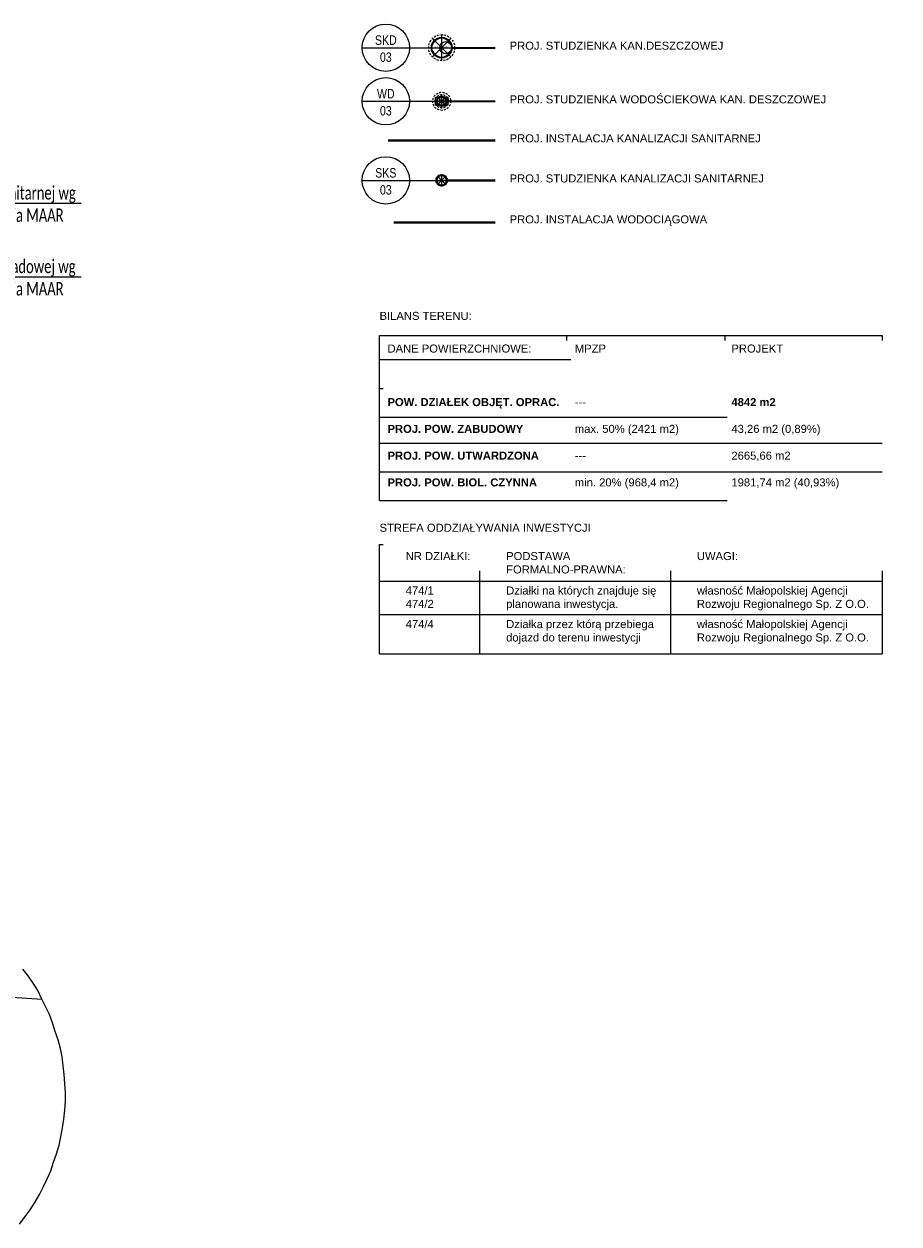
# Model space of a CAD drawing. Header units: metres. Extents: x 7431553 to 7432401, y 5544342 to 5544539.
# Tile 178 of 180: x 7432277 to 7432342, y 5544356 to 5544445. Entities that reach past the tile are written whole.
import ezdxf
from ezdxf import colors
from ezdxf.entities.mleader import LeaderData, LeaderLine
from ezdxf.enums import TextEntityAlignment as Align
from ezdxf.lldxf.tags import DXFTag
from ezdxf.math import Vec2, Vec3

# ---------------------------------------------------------------- set-up
doc = ezdxf.new("R2010")
doc.units = ezdxf.units.M
doc.header["$MEASUREMENT"] = 0
doc.linetypes.add('CONTINOUS', pattern=[0])
doc.linetypes.add('DASHEDX2', pattern=[1.5, 1, -0.5])
for name, color, linetype, lineweight in [('BG-PR90-PB-PZT-PZT01_2026_04_14$0$219-Linia granicy', 7, 'Continuous', 0), ('BG-PR90-PB-PZT-PZT01_2026_04_14$0$MAPA DCP', 7, 'Continuous', 0), ('PRIMETECH - kan_deszcz_graw', 74, 'EST---KD---', 35), ('PRIMETECH - kan_san_graw_instalacje_zewn', 19, 'EST---KS---', 40), ('PRIMETECH - OPISY', 7, 'Continuous', 13), ('PRIMETECH - wodociag_instalacje_zwen', 192, 'EST---W---', 40), ('PRIMETECH_XREF', 7, 'Continuous', 5), ('PROHUBUS- OPISY WENTYLACJA', 7, 'Continuous', 13)]:
    doc.layers.add(name, color=color, linetype=linetype, lineweight=lineweight)
for name, color, linetype in [('BG-PR90-PB-PZT-PZT01_2026_04_14$0$A_opis', 7, 'Continuous'), ('BG-PR90-PB-PZT-PZT01_2026_04_14$0$Z_opis', 7, 'Continuous'), ('PRIMETECH - ukryta', 252, 'Continuous')]:
    doc.layers.add(name, color=color, linetype=linetype)
doc.styles.add('BG-PR90-PB-PZT-PZT01_2026_04_14$0$ARIAL1', font='arial.ttf')
doc.styles.add('BG-PR90-PB-PZT-PZT01_2026_04_14$0$Style-Arial', font='arial.ttf')
doc.styles.add('DYN_DIM', font='ARIAL.TTF')
doc.styles.add('EST_SWK_1_500', font='arial.ttf', dxfattribs={"height": 0.8})
doc.styles.add('EST_SWK_1_500__', font='arial.ttf', dxfattribs={"height": 1})
doc.styles.add('RPK_TAB_TXT_OPIS', font='arial.ttf', dxfattribs={"width": 0.8, "height": 3.5})
tags = doc.linetypes.add('EST---KD---', pattern='A,2.5,-0.22,["kd",EST_SWK_1_500__,S=1,R=0,X=0,Y=-0.36],-1.6', length=4.32).pattern_tags.tags
tags[6] = DXFTag(74, 10)
tags = doc.linetypes.add('EST---KS---', pattern='A,2.5,-0.22,["ks",EST_SWK_1_500__,S=1,R=0,X=0,Y=-0.36],-1.6', length=4.32).pattern_tags.tags
tags[6] = DXFTag(74, 10)
tags = doc.linetypes.add('EST---W---', pattern='A,2.5,-0.22,["w",EST_SWK_1_500__,S=1,R=0,X=0,Y=-0.36],-1.22', length=3.94).pattern_tags.tags
tags[6] = DXFTag(74, 10)
tags = doc.linetypes.add('EST-_-KSI-_-', pattern='A,1,-0.5,1,-0.22,["ksi",EST_SWK_1_500__,S=1,R=0,X=0,Y=-0.36],-1.85', length=4.57).pattern_tags.tags
tags[10] = DXFTag(74, 10)
tags = doc.linetypes.add('EST-_-WI-_-', pattern='A,1,-0.5,1,-0.22,["wi",EST_SWK_1_500__,S=1,R=0,X=0,Y=-0.36],-1.45', length=4.17).pattern_tags.tags
tags[10] = DXFTag(74, 10)

# ---------------------------------------------------------------- blocks, each defined once
blk = doc.blocks.new('_$0$_None')
blk = doc.blocks.new('BG-PR90-PB-PZT-PZT01_2026_04_14$0$Naddrwiną2025_v2klauzulap')
at = {"layer": 'BG-PR90-PB-PZT-PZT01_2026_04_14$0$MAPA DCP', "linetype": 'Continuous', "lineweight": 25, "transparency": 33554687}
for points in [[(7431806.532, 5544690.543), (7431805.982, 5544690.966), (7431805.474, 5544691.347), (7431804.923, 5544691.686), (7431804.331, 5544692.025), (7431803.738, 5544692.321), (7431803.145, 5544692.617), (7431802.553, 5544692.871), (7431801.918, 5544693.083), (7431801.283, 5544693.295), (7431800.648, 5544693.506), (7431800.013, 5544693.633), (7431799.335, 5544693.76), (7431798.7, 5544693.845), (7431798.023, 5544693.93), (7431797.346, 5544693.972), (7431796.711, 5544693.972), (7431796.033, 5544693.93), (7431795.356, 5544693.887), (7431794.721, 5544693.803), (7431794.044, 5544693.718), (7431793.409, 5544693.591), (7431792.774, 5544693.422), (7431792.139, 5544693.21), (7431791.504, 5544692.998), (7431790.869, 5544692.787), (7431790.276, 5544692.49), (7431789.683, 5544692.194), (7431789.091, 5544691.898), (7431788.54, 5544691.559), (7431787.99, 5544691.178), (7431787.482, 5544690.797)], [(7431788.032, 5544668.022), (7431788.456, 5544672.551), (7431788.667, 5544675.853), (7431789.726, 5544692.236)]]:
    blk.add_lwpolyline(points, dxfattribs=at)
blk = doc.blocks.new('BG-PR90-PB-PZT-PZT01_2026_04_14')
at = {"layer": 'BG-PR90-PB-PZT-PZT01_2026_04_14$0$219-Linia granicy', "linetype": 'ByBlock'}
for p, q in [((7432317.213, 5544422.213), (7432317.213, 5544409.871)), ((7432329.046, 5544422.213), (7432329.046, 5544409.871))]:
    blk.add_line(p, q, dxfattribs=at)
for points in [[(7432303.237, 5544418.243), (7432340.811, 5544418.243)], [(7432303.237, 5544398.431), (7432303.237, 5544406.583), (7432340.811, 5544406.583), (7432340.811, 5544398.431)], [(7432310.695, 5544406.583), (7432310.695, 5544398.431)], [(7432324.97, 5544406.583), (7432324.97, 5544398.431)], [(7432303.237, 5544403.858), (7432340.811, 5544403.858)], [(7432303.237, 5544401.35), (7432340.811, 5544401.35)], [(7432303.237, 5544398.431), (7432340.811, 5544398.431)]]:
    blk.add_lwpolyline(points, dxfattribs=at)
at = {"layer": 'BG-PR90-PB-PZT-PZT01_2026_04_14$0$MAPA DCP', "rotation": 270}
blk.add_blockref('BG-PR90-PB-PZT-PZT01_2026_04_14$0$Naddrwiną2025_v2klauzulap', (1887585.788, 12976162.34), dxfattribs=at)
at = {"layer": 'BG-PR90-PB-PZT-PZT01_2026_04_14$0$A_opis', "linetype": 'Continuous', "insert": (7432303.237, 5544408.141), "char_height": 0.6, "width": 25.07025, "attachment_point": 1, "style": 'BG-PR90-PB-PZT-PZT01_2026_04_14$0$Style-Arial'}
blk.add_mtext('STREFA ODDZIAŁYWANIA INWESTYCJI', dxfattribs=at)
at = {"layer": 'BG-PR90-PB-PZT-PZT01_2026_04_14$0$A_opis', "char_height": 0.6, "width": 12.87186, "attachment_point": 1, "style": 'BG-PR90-PB-PZT-PZT01_2026_04_14$0$Style-Arial'}
for s, insert in [('NR DZIAŁKI:^I^I^I\\P                 ^I^I^I^I^I^I^I\\P^I^I^I^I^I^I', (7432305.191, 5544406.026)), ('PODSTAWA FORMALNO-PRAWNA:^I^I                  ^I^I^I^I^I^I^I\\P^I^I^I^I^I^I', (7432312.698, 5544406.026)), ('UWAGI:^I^I^I\\P\\P                     ^I^I^I^I^I^I^I\\P^I^I^I^I^I^I', (7432326.955, 5544406.026)), ('\\pxsm1,ql;{\\fArial|b0|i0|c238|p35;Działki na których znajduje się\\P\\ps*1,q*;planowana inwestycja. }', (7432312.698, 5544403.451)), ('\\pxsm1,ql,t3;własność Małopolskiej Agencji Rozwoju Regionalnego Sp. Z O.O.', (7432326.955, 5544403.451)), ('{\\fArial|b0|i0|c238|p39;474/1\\P474/2^I  }', (7432305.191, 5544403.451)), ('474/4 ', (7432305.191, 5544400.943)), ('\\pxsm1,ql;Działka przez którą przebiega dojazd do terenu inwestycji', (7432312.698, 5544400.943)), ('\\pxsm1,ql,t3;własność Małopolskiej Agencji Rozwoju Regionalnego Sp. Z O.O.', (7432326.955, 5544400.943))]:
    blk.add_mtext(s, dxfattribs=dict(at, insert=insert))
at = {"layer": 'BG-PR90-PB-PZT-PZT01_2026_04_14$0$Z_opis', "char_height": 0.6, "style": 'BG-PR90-PB-PZT-PZT01_2026_04_14$0$ARIAL1', "bg_fill": 2}
for s, insert, width, attachment_point in [('PROJ. STUDZIENKA KAN.DESZCZOWEJ', (7432312.959, 5544443.863), 55.78526, 4), ('PROJ. STUDZIENKA WODOŚCIEKOWA KAN. DESZCZOWEJ', (7432312.959, 5544439.854), 55.78526, 4), ('PROJ. INSTALACJA KANALIZACJI SANITARNEJ', (7432312.959, 5544436.938), 55.78526, 4), ('PROJ. STUDZIENKA KANALIZACJI SANITARNEJ', (7432312.959, 5544433.943), 55.78526, 4), ('PROJ. INSTALACJA WODOCIĄGOWA', (7432312.959, 5544430.799), 55.78526, 4), ('BILANS TERENU:', (7432303.237, 5544423.975), 71.59097, 1)]:
    blk.add_mtext(s, dxfattribs=dict(at, insert=insert, width=width, attachment_point=attachment_point))
at = {"layer": 'BG-PR90-PB-PZT-PZT01_2026_04_14$0$Z_opis', "insert": (7432303.83, 5544421.533), "char_height": 0.6, "width": 71.59097, "attachment_point": 1, "style": 'BG-PR90-PB-PZT-PZT01_2026_04_14$0$ARIAL1', "bg_fill": 2}
blk.add_mtext('DANE POWIERZCHNIOWE:\\P\\P\\P\\P{\\fArial|b1|i0|c0|p34;POW. DZIAŁEK OBJĘT. OPRAC.\\P\\P\\A1;PROJ. POW. ZABUDOWY\\P\\PPROJ. POW. UTWARDZONA\\P\\PPROJ. POW. BIOL. CZYNNA\\P\\fArial|b0|i0|c0|p34;\\P^I^I^I^I^I^I^I^I^I^I^I^I^I^I^I^I^I^I^I\\P^I^I^I^I^I^I^I\\P \\P^I^I^I^I^I^I\\P^I^I^I^I^I^I^I^I^I^I^I^I^I^I^I^I^I^I^I^I^I}', dxfattribs=at)
at = {"layer": 'BG-PR90-PB-PZT-PZT01_2026_04_14$0$219-Linia granicy', "linetype": 'ByBlock'}
blk.add_lwpolyline([(7432303.237, 5544420.426), (7432340.811, 5544420.426)], dxfattribs=at)
at = {"layer": 'BG-PR90-PB-PZT-PZT01_2026_04_14$0$Z_opis', "insert": (7432317.833, 5544421.533), "char_height": 0.6, "width": 71.59097, "attachment_point": 1, "style": 'BG-PR90-PB-PZT-PZT01_2026_04_14$0$ARIAL1', "bg_fill": 2}
blk.add_mtext('MPZP\\P\\P\\P\\A1;\\fArial|b0|i0|c0|p34;\\H0.9999x;\\P---\\P\\P\\H0.99976x;max. 50% (2421 m2)\\P\\H1.00039x;\\P\\H0.99961x;---\\P\\Pmin. 20% (968,4 m2)^I^I^I^I^I^I^I^I^I^I^I^I^I^I^I^I^I^I\\P^I^I^I^I^I^I^I\\P \\P^I^I^I^I^I^I\\P^I^I^I^I^I^I^I^I^I^I^I^I^I^I^I^I^I^I^I^I^I', dxfattribs=at)
at = {"layer": 'BG-PR90-PB-PZT-PZT01_2026_04_14$0$219-Linia granicy', "linetype": 'ByBlock'}
for points in [[(7432303.237, 5544409.871), (7432303.237, 5544422.213), (7432340.811, 5544422.213), (7432340.811, 5544409.871)], [(7432303.237, 5544416.1), (7432340.811, 5544416.1)], [(7432303.237, 5544409.871), (7432340.811, 5544409.871)], [(7432303.237, 5544409.871), (7432340.811, 5544409.871)]]:
    blk.add_lwpolyline(points, dxfattribs=at)
at = {"layer": 'BG-PR90-PB-PZT-PZT01_2026_04_14$0$Z_opis', "insert": (7432329.534, 5544421.533), "char_height": 0.6, "width": 71.59097, "attachment_point": 1, "style": 'BG-PR90-PB-PZT-PZT01_2026_04_14$0$ARIAL1', "bg_fill": 2}
blk.add_mtext('\\A1;PROJEKT\\P\\P\\P\\P\\fArial|b1|i0|c0|p34;4842 m2 \\P\\fArial|b0|i0|c0|p34;\\P43,26 m2 (0,89%)\\P^I^I^I^I^I^I^I^I^I^I^I^I^I^I^I^I^I^I^I\\P2665,66 m2^I^I^I^I^I^I\\P \\P1981,74 m2 (40,93%)\\P^I^I^I^I^I^I\\P^I^I^I^I^I^I^I^I^I^I^I^I^I^I^I^I^I^I^I^I^I', dxfattribs=at)
at = {"layer": 'BG-PR90-PB-PZT-PZT01_2026_04_14$0$219-Linia granicy', "linetype": 'ByBlock'}
for points in [[(7432303.237, 5544414.157), (7432340.811, 5544414.157)], [(7432303.237, 5544412.014), (7432340.811, 5544412.014)]]:
    blk.add_lwpolyline(points, dxfattribs=at)
blk = doc.blocks.new('A$C698B3747')
at = {"layer": 'PRIMETECH - kan_deszcz_graw', "color": 7, "linetype": 'CONTINOUS', "lineweight": 0}
for p, q in [((0.65, 0), (0.65, 1.3)), ((0, 0.65), (1.3, 0.65)), ((1.11, 0.19), (0.19, 1.11)), ((0.19, 0.19), (1.11, 1.11))]:
    blk.add_line(p, q, dxfattribs=at)
at = {"layer": 'PRIMETECH - kan_deszcz_graw', "color": 7, "linetype": 'DASHEDX2', "lineweight": 13, "ltscale": 0.1}
blk.add_circle((0.65, 0.65), 0.65, dxfattribs=at)
at = {"layer": 'PRIMETECH - kan_deszcz_graw', "color": 7, "linetype": 'CONTINOUS'}
blk.add_circle((0.65, 0.65), 0.5, dxfattribs=at)
at = {"layer": 'PRIMETECH - kan_deszcz_graw', "color": 7, "linetype": 'CONTINOUS', "lineweight": 15}
blk.add_circle((0.85, 0.65), 0.3, dxfattribs=at)
at = {"layer": 'PRIMETECH - kan_deszcz_graw', "color": 7, "linetype": 'CONTINOUS', "style": 'EST_SWK_1_500'}
blk.add_text('KD Dn1000', height=0.1, dxfattribs=at).set_placement((0.65, 0.65), align=Align.MIDDLE_CENTER)
blk = doc.blocks.new('*U10095')
at = {"ltscale": 1000}
for p, q in [((0, 8.4), (0, 3.4)), ((0, 5.9), (0, 0))]:
    blk.add_line(p, q, dxfattribs=at)
blk.add_circle((0, 5.9), 2.5)
at = {"ltscale": 1000, "style": 'RPK_TAB_TXT_OPIS', "width": 0.8}
blk.add_attdef('NR_PIONU', text='', height=1, rotation=270, dxfattribs=at).set_placement((-0.5, 5.9), align=Align.TOP_CENTER)
blk.add_attdef('OPIS_PION', text='', height=1, rotation=270, dxfattribs=at).set_placement((0, 5.9), align=Align.BOTTOM_CENTER)
blk = doc.blocks.new('*U10096')
at = {"ltscale": 1000}
for p, q in [((0, 8.4), (0, 3.4)), ((0, 5.9), (0, 0))]:
    blk.add_line(p, q, dxfattribs=at)
blk.add_circle((0, 5.9), 2.5)
at = {"ltscale": 1000, "style": 'RPK_TAB_TXT_OPIS', "width": 0.8}
blk.add_attdef('NR_PIONU', text='', height=1, rotation=270, dxfattribs=at).set_placement((-0.5, 5.9), align=Align.TOP_CENTER)
blk.add_attdef('OPIS_PION', text='', height=1, rotation=270, dxfattribs=at).set_placement((0, 5.9), align=Align.BOTTOM_CENTER)
blk = doc.blocks.new('A$C698B30D1')
at = {"layer": 'PRIMETECH - kan_deszcz_graw', "linetype": 'Continuous', "lineweight": 0, "ltscale": 0.1}
for p, q in [((0.15, 0.25), (0.15, 0.65)), ((0.15, 0.65), (0.75, 0.65)), ((0.687, 0.213), (0.213, 0.687)), ((0.213, 0.213), (0.687, 0.687)), ((0.25, 0.25), (0.25, 0.65)), ((0.35, 0.25), (0.35, 0.65)), ((0.45, 0.25), (0.45, 0.65)), ((0.55, 0.25), (0.55, 0.65)), ((0.65, 0.25), (0.65, 0.65)), ((0.75, 0.65), (0.75, 0.25)), ((0.115, 0.45), (0.785, 0.45)), ((0.75, 0.25), (0.15, 0.25))]:
    blk.add_line(p, q, dxfattribs=at)
at = {"layer": 'PRIMETECH - kan_deszcz_graw', "linetype": 'Continuous', "lineweight": 13, "ltscale": 0.1}
blk.add_line((0.45, 0.115), (0.45, 0.785), dxfattribs=at)
at = {"layer": 'PRIMETECH - kan_deszcz_graw', "color": 7, "linetype": 'DASHEDX2', "lineweight": 13, "ltscale": 0.1}
for radius in [0.45, 0.335]:
    blk.add_circle((0.45, 0.45), radius, dxfattribs=at)
at = {"layer": 'PRIMETECH - kan_deszcz_graw', "color": 7, "linetype": 'Continuous', "ltscale": 0.1}
blk.add_circle((0.45, 0.45), 0.25, dxfattribs=at)
at = {"layer": 'PRIMETECH - ukryta', "style": 'EST_SWK_1_500'}
blk.add_text('KD Dn500', height=0.05, dxfattribs=at).set_placement((0.45, 0.45), align=Align.MIDDLE_CENTER)
blk = doc.blocks.new('A$C698B4583')
at = {"layer": 'PRIMETECH - kan_san_graw_instalacje_zewn', "color": 7, "lineweight": 0}
for p, q in [((0, 0.238), (0.476, 0.238)), ((0.406, 0.07), (0.07, 0.406)), ((0.07, 0.07), (0.406, 0.406)), ((0.238, 0), (0.238, 0.476))]:
    blk.add_line(p, q, dxfattribs=at)
at = {"layer": 'PRIMETECH - kan_san_graw_instalacje_zewn', "color": 7, "linetype": 'DASHEDX2', "lineweight": 9, "ltscale": 0.1}
blk.add_circle((0.238, 0.238), 0.238, dxfattribs=at)
at = {"layer": 'PRIMETECH - kan_san_graw_instalacje_zewn', "color": 7}
blk.add_circle((0.238, 0.238), 0.212, dxfattribs=at)
at = {"layer": 'PRIMETECH - kan_san_graw_instalacje_zewn', "color": 7, "style": 'EST_SWK_1_500'}
blk.add_text('KS Dn425', height=0.05, dxfattribs=at).set_placement((0.238, 0.238), align=Align.MIDDLE_CENTER)
blk = doc.blocks.new('*U10097')
at = {"ltscale": 1000}
for p, q in [((0, 8.4), (0, 3.4)), ((0, 5.9), (0, 0))]:
    blk.add_line(p, q, dxfattribs=at)
blk.add_circle((0, 5.9), 2.5)
at = {"ltscale": 1000, "style": 'RPK_TAB_TXT_OPIS', "width": 0.8}
blk.add_attdef('NR_PIONU', text='', height=1, rotation=270, dxfattribs=at).set_placement((-0.5, 5.9), align=Align.TOP_CENTER)
blk.add_attdef('OPIS_PION', text='', height=1, rotation=270, dxfattribs=at).set_placement((0, 5.9), align=Align.BOTTOM_CENTER)

msp = doc.modelspace()

# ---------------------------------------------------------------- block references
at = {"layer": 'PRIMETECH_XREF', "linetype": 'Continuous', "lineweight": 0, "rotation": 360}
msp.add_blockref('BG-PR90-PB-PZT-PZT01_2026_04_14', (0, 0), dxfattribs=at)

# ---------------------------------------------------------------- next in the draw order: linework, layer by layer
at = {"layer": 'PRIMETECH - kan_deszcz_graw', "linetype": 'EST---KD---', "ltscale": 0.5}
for p, q in [((7432308.63, 5544443.719), (7432311.88, 5544443.719)), ((7432307.88, 5544439.711), (7432311.88, 5544439.711))]:
    msp.add_line(p, q, dxfattribs=at)
at = {"layer": 'PRIMETECH - kan_san_graw_instalacje_zewn', "linetype": 'EST-_-KSI-_-', "ltscale": 0.6}
for p, q in [((7432303.88, 5544436.794), (7432311.88, 5544436.794)), ((7432308.262, 5544433.8), (7432311.88, 5544433.8))]:
    msp.add_line(p, q, dxfattribs=at)
at = {"layer": 'PRIMETECH - wodociag_instalacje_zwen', "linetype": 'EST-_-WI-_-', "ltscale": 0.5}
msp.add_line((7432304.299, 5544430.656), (7432311.88, 5544430.656), dxfattribs=at)

# ---------------------------------------------------------------- next in the draw order: block references
at = {"layer": 'PRIMETECH - kan_deszcz_graw', "linetype": 'Continuous', "lineweight": 0, "xscale": 1.5, "yscale": 1.5, "zscale": 1.5, "rotation": 2.82849129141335e-08}
msp.add_blockref('A$C698B3747', (7432306.905, 5544442.744), dxfattribs=at)
at = {"layer": 'PRIMETECH - kan_san_graw_instalacje_zewn', "linetype": 'Continuous', "lineweight": 0, "xscale": 1.8, "yscale": 1.8, "zscale": 1.8, "rotation": 1.289572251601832e-07}
msp.add_blockref('A$C698B4583', (7432307.451, 5544433.374), dxfattribs=at)

# ---------------------------------------------------------------- next in the draw order: leaders
at = {"layer": 'PROHUBUS- OPISY WENTYLACJA', "ltscale": 10}
ml = msp.add_multileader_mtext('Standard', dxfattribs=at)
ml.set_content('\\fCalibri Light|b0|i0|c238;\\W0.7;Proj. instalacja kan. sanitarnej wg odrębnego opracowania MAAR', color=256, style='DYN_DIM')
ml.set_leader_properties(color=256, linetype='ByLayer', lineweight=-1)
ml.set_arrow_properties(name='_$0$_None')
ml.build(insert=Vec2(0, 0))
ml.multileader.update_dxf_attribs({"has_text_frame": 1, "text_left_attachment_type": 6, "text_right_attachment_type": 6, "dogleg_length": 1.079, "arrow_head_size": 1})
ctx = ml.context
ctx.base_point, ctx.char_height, ctx.arrow_head_size, ctx.landing_gap_size, ctx.plane_origin = Vec3(7432265.354, 5544432.09), 1, 1, 0.4, Vec3(7432486.459, 5544620.338)
ctx.left_attachment, ctx.right_attachment = 6, 6
notes = []
notes.append((ctx, [(0, (1, 1, 0), (7432264.576, 5544432.09), (1, 0), 0.779, [(0, [(7432257.14, 5544434.977)], 0, [])])]))
ctx.mtext.insert, ctx.mtext.width, ctx.mtext.flow_direction = Vec3(7432265.754, 5544433.371), 15.02692, 5
ml = msp.add_multileader_mtext('Standard', dxfattribs=at)
ml.set_content('\\fCalibri Light|b0|i0|c238;\\W0.7;Proj. instalacja kan. opadowej wg odrębnego opracowania MAAR', color=256, style='DYN_DIM')
ml.set_leader_properties(color=256, linetype='ByLayer', lineweight=-1)
ml.set_arrow_properties(name='_$0$_None')
ml.build(insert=Vec2(0, 0))
ml.multileader.update_dxf_attribs({"has_text_frame": 1, "text_left_attachment_type": 6, "text_right_attachment_type": 6, "dogleg_length": 1.079, "arrow_head_size": 1})
ctx = ml.context
ctx.base_point, ctx.char_height, ctx.arrow_head_size, ctx.landing_gap_size, ctx.plane_origin = Vec3(7432265.354, 5544426.59), 1, 1, 0.4, Vec3(7432486.459, 5544614.838)
ctx.left_attachment, ctx.right_attachment = 6, 6
notes.append((ctx, [(0, (1, 1, 0), (7432264.576, 5544426.59), (1, 0), 0.779, [(0, [(7432247.067, 5544434.789)], 0, [])])]))
ctx.mtext.insert, ctx.mtext.width, ctx.mtext.flow_direction = Vec3(7432265.754, 5544427.871), 15.02692, 5
for ctx, leaders in notes:
    for number, flags, end, landing, length, lines in leaders:
        leader = LeaderData()
        leader.index, (leader.has_last_leader_line, leader.has_dogleg_vector, leader.attachment_direction) = number, flags
        leader.last_leader_point, leader.dogleg_vector, leader.dogleg_length = Vec3(end), Vec3(landing), length
        for number, points, colour, breaks in lines:
            line = LeaderLine()
            line.index, line.vertices, line.color, line.breaks = number, Vec3.list(points), colors.encode_raw_color(colour), breaks
            leader.lines.append(line)
        ctx.leaders.append(leader)

# ---------------------------------------------------------------- next in the draw order: block references
at = {"layer": 'PRIMETECH - OPISY', "ltscale": 10, "xscale": 0.7076160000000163, "yscale": 0.7076160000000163, "zscale": 0.7076160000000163, "rotation": 90.00000000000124}
for name, p, values in [('*U10095', (7432307.88, 5544443.719), {'OPIS_PION': 'SKD', 'NR_PIONU': '03'}), ('*U10096', (7432307.88, 5544439.711), {'OPIS_PION': 'WD', 'NR_PIONU': '03'}), ('*U10097', (7432307.88, 5544433.8), {'OPIS_PION': 'SKS', 'NR_PIONU': '03'})]:
    msp.add_blockref(name, p, dxfattribs=at).add_auto_attribs(values)

# ---------------------------------------------------------------- next in the draw order: block references
at = {"layer": 'PRIMETECH - kan_deszcz_graw', "linetype": 'Continuous', "lineweight": 0, "xscale": 1.5, "yscale": 1.5, "zscale": 1.5, "rotation": 3.453958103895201e-08}
msp.add_blockref('A$C698B30D1', (7432307.205, 5544439.036), dxfattribs=at)

doc.saveas('drawing.dxf')
